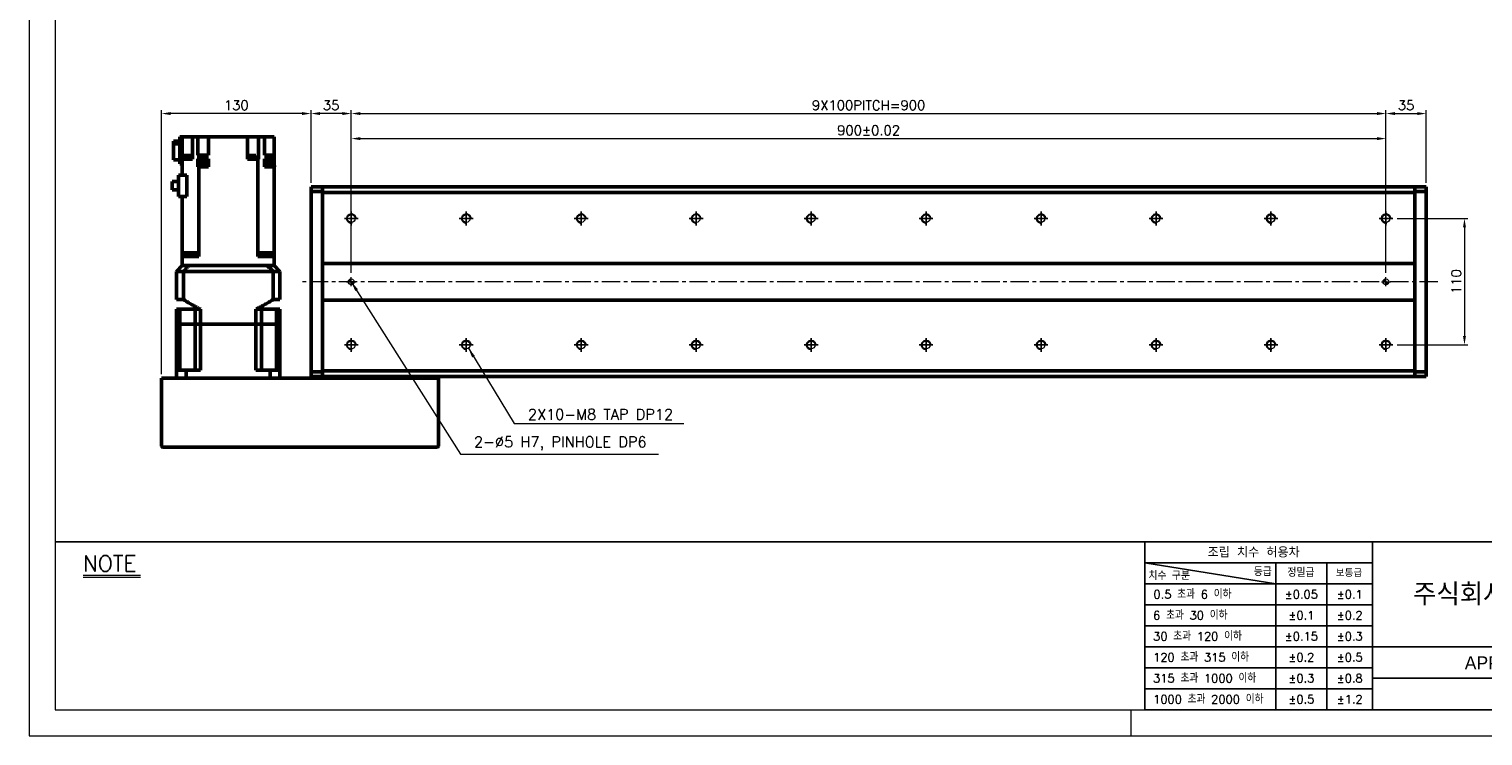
# Model space of a CAD drawing. Header units: millimetres. Extents: x 46891 to 50463, y 6223 to 9884.
# Tile 1 of 5: x 48547 to 49811, y 8529 to 9144. Entities that reach past the tile are written whole.
import ezdxf
from ezdxf.enums import TextEntityAlignment as Align

# ---------------------------------------------------------------- set-up
doc = ezdxf.new("R2010")
doc.units = ezdxf.units.MM
doc.header["$LTSCALE"] = 0.5
doc.linetypes.add('CENTER', pattern=[50.8, 31.75, -6.35, 6.35, -6.35])
doc.layers.get('0').update_dxf_attribs({"lineweight": 20})
for name, color, linetype, lineweight in [('1', 1, 'CENTER', 13), ('4', 4, 'Continuous', 13), ('외형선(ISO)', 7, 'Continuous', 50)]:
    doc.layers.add(name, color=color, linetype=linetype, lineweight=lineweight)
for name, color, linetype in [('3', 3, 'Continuous'), ('C', 1, 'CENTER'), ('DIM', 4, 'Continuous')]:
    doc.layers.add(name, color=color, linetype=linetype)
doc.styles.add('ACISOGDT', font='amgdt.shx')
doc.styles.add('DSR TEXT', font='romans.shx', dxfattribs={"bigfont": 'whgtxt.shx'})
doc.styles.get("Standard").update_dxf_attribs({"font": 'romans.shx', "bigfont": 'whgtxt.shx'})
doc.dimstyles.new('DSR', dxfattribs={"dimscale": 2, "dimtxt": 3, "dimasz": 3, "dimexe": 0.5, "dimexo": 0.5, "dimgap": 0.5, "dimtad": 1, "dimdsep": 46, "dimtxsty": 'Standard', "dimcen": 2.5, "dimclrd": 4, "dimclre": 4, "dimclrt": 2, "dimadec": 0, "dimazin": 2, "dimtfac": 1, "dimtmove": 0, "dimatfit": 3, "dimfxl": 0, "dimlwd": -1, "dimlwe": -1, "dimarcsym": 0})

# ---------------------------------------------------------------- blocks, each defined once
blk = doc.blocks.new('A$C13F00394')
for p, q in [((-202.34, 25.67), (-191.42, 25.67)), ((-202.34, 25.3), (-191.42, 25.3))]:
    blk.add_line(p, q)
at = {"layer": '3'}
for p, q in [((0, 32), (-207.68, 32)), ((0, 32), (202.32, 32)), ((0, 32), (0, 0)), ((43.43, 32), (43.43, 0)), ((0, 28), (25, 24)), ((43.43, 28), (0, 28)), ((25, 28), (25, 0)), ((34.7, 28), (34.7, 0)), ((43.43, 24), (0, 24)), ((43.43, 20), (0, 20)), ((43.43, 16), (0, 16)), ((0, 12), (129.32, 12)), ((43.43, 8), (0, 8)), ((97.32, 6), (43.43, 6)), ((43.43, 4), (0, 4)), ((0, 0), (202.32, 0))]:
    blk.add_line(p, q, dxfattribs=at)
at = {"color": 0, "style": 'DSR TEXT'}
for s, height, p in [('조립 치수 허용차', 2, (11.97, 29.02)), ('치수 구분', 1.5, (0.69, 24.78)), ('등급', 1.5, (20.77, 25.52)), ('정밀급', 1.5, (27.18, 25.37)), ('보통급', 1.3, (36.41, 25.38)), (' 0.5 초과 6 이하', 1.6, (0.56, 21.19)), (' 6 초과 30 이하', 1.6, (0.49, 17.19)), (' 30 초과 120 이하', 1.6, (0.49, 13.19)), (' 120 초과 315 이하', 1.6, (0.49, 9.19)), (' 315 초과 1000 이하', 1.6, (0.49, 5.19)), (' 1000 초과 2000 이하', 1.6, (0.49, 1.19))]:
    blk.add_text(s, height=height, dxfattribs=at).set_placement(p)
at = {"color": 7, "style": 'ACISOGDT'}
blk.add_text('APPROVED', height=2.5, dxfattribs=at).set_placement((70.28, 8.93), align=Align.MIDDLE_CENTER)
at = {"color": 7, "insert": (70.37, 22), "char_height": 4.2, "attachment_point": 5, "style": 'DSR TEXT'}
blk.add_mtext('주식회사 디에스알', dxfattribs=at)
at = {"color": 0, "char_height": 1.6, "attachment_point": 5, "style": 'DSR TEXT'}
for s, insert in [('%%P0.05', (29.85, 22)), ('%%P0.1', (39.07, 22)), ('%%P0.1', (29.85, 18)), ('%%P0.2', (39.07, 18)), ('%%P0.15', (29.85, 14)), ('%%P0.3', (39.07, 14)), ('%%P0.2', (29.85, 10)), ('%%P0.5', (39.07, 10)), ('%%P0.3', (29.85, 6)), ('%%P0.8', (39.07, 6)), ('%%P0.5', (29.85, 2)), ('%%P1.2', (39.07, 2))]:
    blk.add_mtext(s, dxfattribs=dict(at, insert=insert))
at = {"layer": '4', "color": 0, "style": 'DSR TEXT'}
blk.add_text('NOTE', height=3, dxfattribs=at).set_placement((-202.39, 26.38))
blk = doc.blocks.new('A$C1C1952E1')
at = {"color": 1}
blk.add_lwpolyline([(0, 0), (420, 0), (420, 297), (0, 297)], close=True, dxfattribs=at)
at = {"color": 3}
blk.add_lwpolyline([(5, 5), (415, 5), (415, 292), (5, 292)], close=True, dxfattribs=at)
blk = doc.blocks.new('A$C33E56CC6')
h = blk.add_hatch()
h.set_pattern_fill('ANSI31', color=256, style=0)
h.set_pattern_definition([(45, (-7065.45672, -6508.5399), (-0.0883883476, 0.0883883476), [])])
h.paths.add_polyline_path([(4, 6.5, 0.414214), (1.5, 4), (4, 4)])
h.paths.add_polyline_path([(6.5, 4), (4, 4), (4, 1.5, 0.414214)])
blk.add_circle((4, 4), 2.5)
at = {"layer": '1'}
for p, q in [((0, 4), (8, 4)), ((4, 0), (4, 8))]:
    blk.add_line(p, q, dxfattribs=at)
blk = doc.blocks.new('tap8')
blk.add_circle((0, 0), 3.4)
at = {"layer": 'C', "color": 1, "linetype": 'CENTER'}
for p, q in [((-6, 0), (6, 0)), ((0, -6), (0, 6))]:
    blk.add_line(p, q, dxfattribs=at)
at = {"layer": 'DIM', "color": 3}
blk.add_arc((0, 0), 4, 263.8455, 189.4314, dxfattribs=at)
blk = doc.blocks.new('*D172')
at = {"color": 1, "linetype": 'ByBlock'}
for p, q in [((48791.9, 9010.3), (48791.9, 9073.5)), ((48819.1, 9070.5), (48799.7, 9070.5)), ((48826.9, 8988.8), (48826.9, 9073.5))]:
    blk.add_line(p, q, dxfattribs=at)
at = {"color": 1}
for points in [[(48799.7, 9071.8), (48799.7, 9069.2), (48791.9, 9070.5)], [(48819.1, 9071.8), (48819.1, 9069.2), (48826.9, 9070.5)]]:
    blk.add_solid(points, dxfattribs=at)
at = {"layer": 'Defpoints', "color": 0}
for p in [(48791.9, 9070.5), (48791.9, 9006.7), (48826.9, 8985.2)]:
    blk.add_point(p, dxfattribs=at)
at = {"color": 3, "insert": (48809.4, 9077.7), "char_height": 8.4, "attachment_point": 5, "style": 'DSR TEXT'}
blk.add_mtext('35', dxfattribs=at)
blk = doc.blocks.new('*D173')
at = {"color": 1, "linetype": 'ByBlock'}
for p, q in [((48826.9, 8988.8), (48826.9, 9073.5)), ((48834.7, 9070.5), (49719.1, 9070.5)), ((49726.9, 8988.8), (49726.9, 9073.5))]:
    blk.add_line(p, q, dxfattribs=at)
at = {"color": 1}
for points in [[(48834.7, 9071.8), (48834.7, 9069.2), (48826.9, 9070.5)], [(49719.1, 9071.8), (49719.1, 9069.2), (49726.9, 9070.5)]]:
    blk.add_solid(points, dxfattribs=at)
at = {"layer": 'Defpoints', "color": 0}
for p in [(49726.9, 9070.5), (48826.9, 8985.2), (49726.9, 8985.2)]:
    blk.add_point(p, dxfattribs=at)
at = {"color": 3, "insert": (49276.9, 9077.7), "char_height": 8.4, "attachment_point": 5, "style": 'DSR TEXT'}
blk.add_mtext('9X100PITCH=900', dxfattribs=at)
blk = doc.blocks.new('*D174')
at = {"color": 1, "linetype": 'ByBlock'}
for p, q in [((49726.9, 8988.8), (49726.9, 9073.5)), ((49734.7, 9070.5), (49754.1, 9070.5)), ((49761.9, 9010.3), (49761.9, 9073.5))]:
    blk.add_line(p, q, dxfattribs=at)
at = {"color": 1}
for points in [[(49734.7, 9071.8), (49734.7, 9069.2), (49726.9, 9070.5)], [(49754.1, 9071.8), (49754.1, 9069.2), (49761.9, 9070.5)]]:
    blk.add_solid(points, dxfattribs=at)
at = {"layer": 'Defpoints', "color": 0}
for p in [(49761.9, 9070.5), (49761.9, 9006.7), (49726.9, 8985.2)]:
    blk.add_point(p, dxfattribs=at)
at = {"color": 3, "insert": (49744.4, 9077.7), "char_height": 8.4, "attachment_point": 5, "style": 'DSR TEXT'}
blk.add_mtext('35', dxfattribs=at)
blk = doc.blocks.new('*D175')
at = {"color": 1, "linetype": 'ByBlock'}
for p, q in [((48826.9, 8931.8), (48826.9, 9051.7)), ((48834.7, 9048.7), (49719.1, 9048.7)), ((49726.9, 8931.8), (49726.9, 9051.7))]:
    blk.add_line(p, q, dxfattribs=at)
at = {"color": 1}
for points in [[(48834.7, 9050), (48834.7, 9047.4), (48826.9, 9048.7)], [(49719.1, 9050), (49719.1, 9047.4), (49726.9, 9048.7)]]:
    blk.add_solid(points, dxfattribs=at)
at = {"layer": 'Defpoints', "color": 0}
for p in [(49726.9, 9048.7), (48826.9, 8928.2), (49726.9, 8928.2)]:
    blk.add_point(p, dxfattribs=at)
at = {"color": 3, "insert": (49276.9, 9055.9), "char_height": 8.4, "attachment_point": 5, "style": 'DSR TEXT'}
blk.add_mtext('900%%P0.02', dxfattribs=at)
blk = doc.blocks.new('*D176')
at = {"color": 1, "linetype": 'ByBlock'}
for p, q in [((48661.9, 8843.8), (48661.9, 9073.5)), ((48784.1, 9070.5), (48669.7, 9070.5)), ((48791.9, 9010.3), (48791.9, 9073.5))]:
    blk.add_line(p, q, dxfattribs=at)
at = {"color": 1}
for points in [[(48669.7, 9071.8), (48669.7, 9069.2), (48661.9, 9070.5)], [(48784.1, 9071.8), (48784.1, 9069.2), (48791.9, 9070.5)]]:
    blk.add_solid(points, dxfattribs=at)
at = {"layer": 'Defpoints', "color": 0}
for p in [(48661.9, 9070.5), (48791.9, 9006.7), (48661.9, 8840.2)]:
    blk.add_point(p, dxfattribs=at)
at = {"color": 3, "insert": (48726.9, 9077.7), "char_height": 8.4, "attachment_point": 5, "style": 'DSR TEXT'}
blk.add_mtext('130', dxfattribs=at)
blk = doc.blocks.new('*D177')
at = {"color": 1, "linetype": 'ByBlock'}
for p, q in [((49736.6, 8979.2), (49798.2, 8979.2)), ((49795.2, 8971.4), (49795.2, 8877)), ((49736.6, 8869.2), (49798.2, 8869.2))]:
    blk.add_line(p, q, dxfattribs=at)
at = {"color": 1}
for points in [[(49793.9, 8971.4), (49796.5, 8971.4), (49795.2, 8979.2)], [(49793.9, 8877), (49796.5, 8877), (49795.2, 8869.2)]]:
    blk.add_solid(points, dxfattribs=at)
at = {"layer": 'Defpoints', "color": 0}
for p in [(49733, 8979.2), (49733, 8869.2), (49795.2, 8869.2)]:
    blk.add_point(p, dxfattribs=at)
at = {"color": 3, "insert": (49788, 8924.2), "char_height": 8.4, "attachment_point": 5, "rotation": 90, "style": 'DSR TEXT'}
blk.add_mtext('110', dxfattribs=at)

msp = doc.modelspace()

# ---------------------------------------------------------------- linework, layer by layer
at = {"color": 1}
msp.add_line((49504.90132, 8551.81052), (49504.90132, 8528.99552), dxfattribs=at)
at = {"layer": '1'}
msp.add_line((49771.91565, 8924.18367), (48781.91565, 8924.18367), dxfattribs=at)
at = {"layer": '3'}
msp.add_line((49517.14175, 8551.81052), (50440.31632, 8551.81052), dxfattribs=at)
at = {"layer": '외형선(ISO)'}
for p, q in [((48677.91565, 9046.48925), (48672.41565, 9046.48925)), ((48672.41565, 9046.48925), (48672.41565, 9044.17374)), ((48672.41565, 9044.17374), (48677.91565, 9044.17374)), ((48672.41565, 9044.17374), (48672.41565, 9030.27809)), ((48677.91565, 9050.18367), (48679.91565, 9050.18367)), ((48677.91565, 9050.18367), (48677.91565, 9026.68367)), ((48679.91565, 9050.18367), (48679.91565, 9030.68367)), ((48684.31565, 9050.18367), (48679.91565, 9050.18367)), ((48688.81565, 9050.18367), (48684.31565, 9050.18367)), ((48693.58298, 9050.18367), (48688.81565, 9050.18367)), ((48688.81565, 9050.18367), (48688.81565, 9030.68367)), ((48693.58298, 9050.18367), (48693.59371, 9050.18367)), ((48693.59371, 9034.18367), (48693.59371, 9050.18367)), ((48693.59371, 9050.18367), (48698.71565, 9050.18367)), ((48702.71565, 9050.18367), (48698.71565, 9050.18367)), ((48702.71565, 9050.18367), (48736.61565, 9050.18367)), ((48702.71565, 9034.18367), (48702.71565, 9050.18367)), ((48736.61565, 9030.68367), (48736.61565, 9050.18367)), ((48741.11565, 9050.18367), (48736.61565, 9050.18367)), ((48741.11565, 9050.18367), (48746.28276, 9050.18367)), ((48751.3595, 9050.18367), (48746.28276, 9050.18367)), ((48746.28276, 9030.68367), (48746.28276, 9050.18367)), ((48751.3595, 9050.18367), (48751.51565, 9050.18367)), ((48751.51565, 9034.18367), (48751.51565, 9050.18367)), ((48755.51565, 9050.18367), (48751.51565, 9050.18367)), ((48755.51565, 9050.18367), (48759.91565, 9050.18367)), ((48759.91565, 9050.18367), (48759.91565, 9034.18367)), ((48672.41565, 9030.27809), (48677.91565, 9030.27809)), ((48679.91565, 9016.83367), (48679.91565, 9030.68367)), ((48679.91565, 9030.68367), (48688.4718, 9030.68367)), ((48681.35471, 9031.18367), (48687.35471, 9031.18367)), ((48681.35471, 9031.18367), (48681.35471, 9030.68367)), ((48681.40471, 9031.88367), (48687.30471, 9031.88367)), ((48681.40471, 9031.88367), (48681.40471, 9031.18367)), ((48681.60471, 9033.88367), (48687.10471, 9033.88367)), ((48681.60471, 9033.88367), (48681.60471, 9031.88367)), ((48687.10471, 9033.88367), (48687.10471, 9031.88367)), ((48687.30471, 9031.88367), (48687.30471, 9031.18367)), ((48687.35471, 9031.18367), (48687.35471, 9030.68367)), ((48688.81565, 9030.68367), (48688.4718, 9030.68367)), ((48693.59371, 9034.18367), (48694.24946, 9034.18367)), ((48693.59371, 9031.18367), (48693.59371, 9026.18367)), ((48694.24946, 9031.18367), (48693.59371, 9031.18367)), ((48694.24946, 9034.18367), (48702.71565, 9034.18367)), ((48694.24946, 9031.18367), (48694.24946, 9034.18367)), ((48702.71565, 9031.18367), (48694.24946, 9031.18367)), ((48702.71565, 9031.18367), (48702.71565, 9026.18367)), ((48745.58184, 9030.68367), (48736.61565, 9030.68367)), ((48738.11422, 9031.18367), (48744.11422, 9031.18367)), ((48738.11422, 9031.18367), (48738.11422, 9030.68367)), ((48738.16422, 9031.88367), (48744.06422, 9031.88367)), ((48738.16422, 9031.88367), (48738.16422, 9031.18367)), ((48738.36422, 9033.88367), (48743.86422, 9033.88367)), ((48738.36422, 9033.88367), (48738.36422, 9031.88367)), ((48743.86422, 9033.88367), (48743.86422, 9031.88367)), ((48744.06422, 9031.88367), (48744.06422, 9031.18367)), ((48744.11422, 9031.18367), (48744.11422, 9030.68367)), ((48745.58184, 8949.18367), (48745.58184, 9030.68367)), ((48745.58184, 9030.68367), (48746.24832, 9030.68367)), ((48746.28276, 9030.68367), (48746.24832, 9030.68367)), ((48751.51565, 9034.18367), (48759.91565, 9034.18367)), ((48751.51565, 9026.18367), (48751.51565, 9031.18367)), ((48759.91565, 9031.18367), (48751.51565, 9031.18367)), ((48759.91565, 9031.18367), (48759.91565, 9034.18367)), ((48759.91565, 9026.18367), (48759.91565, 9031.18367)), ((48676.51565, 9016.83367), (48683.9442, 9016.83367)), ((48676.51565, 8998.28367), (48676.51565, 9016.83367)), ((48677.91565, 9026.68367), (48679.91565, 9026.68367)), ((48679.69575, 9025.18367), (48679.91565, 9025.18367)), ((48679.69575, 9024.18367), (48679.69575, 9025.18367)), ((48679.91565, 9024.18367), (48679.69575, 9024.18367)), ((48683.9442, 9016.83367), (48683.9442, 8998.28367)), ((48693.59102, 9026.18367), (48693.59102, 9024.18367)), ((48693.59371, 9026.18367), (48693.59102, 9026.18367)), ((48693.59102, 9024.18367), (48694.24946, 9024.18367)), ((48694.70503, 9026.18367), (48693.59371, 9026.18367)), ((48694.24946, 9024.18367), (48696.93111, 9024.18367)), ((48694.24946, 9024.18367), (48694.24946, 8949.18367)), ((48694.40503, 9025.18367), (48702.00503, 9025.18367)), ((48694.40503, 9024.18367), (48694.40503, 9025.18367)), ((48694.70503, 9027.78367), (48701.70503, 9027.78367)), ((48694.70503, 9025.18367), (48694.70503, 9027.78367)), ((48699.47896, 9024.18367), (48696.93111, 9024.18367)), ((48699.47896, 9024.18367), (48702.71708, 9024.18367)), ((48701.70503, 9025.18367), (48701.70503, 9027.78367)), ((48701.70503, 9026.18367), (48702.71565, 9026.18367)), ((48702.00503, 9024.18367), (48702.00503, 9025.18367)), ((48702.71708, 9026.18367), (48702.71565, 9026.18367)), ((48702.71708, 9026.18367), (48702.71708, 9024.18367)), ((48751.47659, 9024.18367), (48751.47659, 9026.18367)), ((48751.51565, 9026.18367), (48751.47659, 9026.18367)), ((48751.47659, 9024.18367), (48759.91565, 9024.18367)), ((48751.51565, 9026.18367), (48752.83555, 9026.18367)), ((48752.53555, 9025.18367), (48760.13555, 9025.18367)), ((48752.53555, 9024.18367), (48752.53555, 9025.18367)), ((48752.83555, 9027.78367), (48759.83555, 9027.78367)), ((48752.83555, 9025.18367), (48752.83555, 9027.78367)), ((48759.83555, 9025.18367), (48759.83555, 9027.78367)), ((48759.91565, 9026.18367), (48759.83555, 9026.18367)), ((48759.91565, 9026.18367), (48759.91565, 9025.18367)), ((48759.91565, 8949.18367), (48759.91565, 9024.18367)), ((48760.13555, 9024.18367), (48759.91565, 9024.18367)), ((48760.13555, 9024.18367), (48760.13555, 9025.18367)), ((48671.11565, 9011.50867), (48676.51565, 9011.50867)), ((48671.11565, 9011.50867), (48671.11565, 9004.05867)), ((48671.11565, 9004.05867), (48676.51565, 9004.05867)), ((48791.91565, 9006.68367), (48791.91565, 9005.80499)), ((48801.91565, 9006.68367), (48791.91565, 9006.68367)), ((48791.91565, 9002.68367), (48791.91565, 9005.80499)), ((48801.91565, 9006.68367), (48801.91565, 9005.80499)), ((48801.91565, 9006.68367), (49751.91565, 9006.68367)), ((48801.91565, 9005.80499), (48801.91565, 9006.68367)), ((48801.91565, 9001.68367), (48801.91565, 9005.80499)), ((48801.91565, 9005.80499), (48801.91565, 9002.68367)), ((49751.91565, 9005.80499), (49751.91565, 9006.68367)), ((49751.91565, 9006.68367), (49751.91565, 9005.80499)), ((49751.91565, 9006.68367), (49761.91565, 9006.68367)), ((49751.91565, 9005.80499), (49751.91565, 9001.68367)), ((49751.91565, 9002.68367), (49751.91565, 9005.80499)), ((49761.91565, 9005.80499), (49761.91565, 9006.68367)), ((49761.91565, 9005.80499), (49761.91565, 9002.68367)), ((48676.51565, 8998.28367), (48683.9442, 8998.28367)), ((48679.91565, 8998.28367), (48679.91565, 8949.18367)), ((48791.91565, 9002.68367), (48801.91565, 9002.68367)), ((48791.91565, 8845.68367), (48791.91565, 9002.68367)), ((48801.91565, 8940.18367), (48801.91565, 9001.68367)), ((48801.91565, 9001.68367), (49751.91565, 9001.68367)), ((49751.91565, 9002.68367), (49761.91565, 9002.68367)), ((49751.91565, 9001.68367), (49751.91565, 8940.18367)), ((49761.91565, 9002.68367), (49761.91565, 8845.68367)), ((48688.4718, 8949.18367), (48679.91565, 8949.18367)), ((48679.91565, 8946.18367), (48679.91565, 8949.18367)), ((48679.91565, 8938.18367), (48679.91565, 8946.18367)), ((48679.91565, 8946.18367), (48686.91565, 8946.18367)), ((48685.05137, 8949.18367), (48685.05137, 8946.18367)), ((48686.91565, 8946.18367), (48694.25808, 8946.18367)), ((48688.4718, 8949.18367), (48693.58298, 8949.18367)), ((48694.24946, 8949.18367), (48693.58298, 8949.18367)), ((48693.83877, 8949.18367), (48693.83877, 8946.18367)), ((48694.25808, 8949.18367), (48694.24946, 8949.18367)), ((48694.25808, 8949.18367), (48694.25808, 8946.18367)), ((48745.58184, 8949.18367), (48745.57322, 8949.18367)), ((48745.57322, 8949.18367), (48745.57322, 8946.18367)), ((48745.57322, 8946.18367), (48752.91565, 8946.18367)), ((48746.24832, 8949.18367), (48745.58184, 8949.18367)), ((48745.99253, 8949.18367), (48745.99253, 8946.18367)), ((48746.24832, 8949.18367), (48751.3595, 8949.18367)), ((48759.91565, 8949.18367), (48751.3595, 8949.18367)), ((48752.91565, 8946.18367), (48759.91565, 8946.18367)), ((48754.77993, 8949.18367), (48754.77993, 8946.18367)), ((48759.91565, 8949.18367), (48759.91565, 8946.18367)), ((48759.91565, 8938.18367), (48759.91565, 8946.18367)), ((48674.91565, 8933.18367), (48679.91565, 8938.18367)), ((48674.91565, 8933.18367), (48680.91305, 8933.18367)), ((48674.91565, 8908.73367), (48674.91565, 8933.18367)), ((48679.91565, 8938.18367), (48680.00374, 8938.18367)), ((48685.80862, 8938.18367), (48680.00374, 8938.18367)), ((48680.91305, 8908.73367), (48680.91305, 8933.18367)), ((48680.91305, 8933.18367), (48758.91825, 8933.18367)), ((48685.80862, 8938.18367), (48685.91197, 8938.18367)), ((48685.91197, 8938.18367), (48753.91933, 8938.18367)), ((48752.91565, 8938.18367), (48686.91565, 8938.18367)), ((48754.02268, 8938.18367), (48753.91933, 8938.18367)), ((48759.82756, 8938.18367), (48754.02268, 8938.18367)), ((48758.91825, 8933.18367), (48764.91565, 8933.18367)), ((48758.91825, 8908.73367), (48758.91825, 8933.18367)), ((48759.91565, 8938.18367), (48759.82756, 8938.18367)), ((48759.91565, 8938.18367), (48764.91565, 8933.18367)), ((48764.91565, 8908.73367), (48764.91565, 8933.18367)), ((48801.91565, 8939.33012), (48801.91565, 8940.18367)), ((49751.91565, 8940.18367), (48801.91565, 8940.18367)), ((48801.91565, 8938.97657), (48801.91565, 8939.33012)), ((48801.91565, 8909.39078), (48801.91565, 8938.97657)), ((48801.91565, 8938.97657), (48801.91565, 8909.39078)), ((49751.91565, 8940.18367), (49751.91565, 8939.33012)), ((49751.91565, 8939.33012), (49751.91565, 8938.97657)), ((49751.91565, 8938.97657), (49751.91565, 8909.39078)), ((49751.91565, 8909.39078), (49751.91565, 8938.97657)), ((48680.91305, 8908.73367), (48674.91565, 8908.73367)), ((48764.91565, 8908.73367), (48758.91825, 8908.73367)), ((48801.91565, 8909.03723), (48801.91565, 8909.39078)), ((48801.91565, 8908.18367), (48801.91565, 8909.03723)), ((48801.91565, 8846.68367), (48801.91565, 8908.18367)), ((48801.91565, 8908.18367), (49751.91565, 8908.18367)), ((49751.91565, 8909.39078), (49751.91565, 8909.03723)), ((49751.91565, 8909.03723), (49751.91565, 8908.18367)), ((49751.91565, 8908.18367), (49751.91565, 8846.68367)), ((48677.86343, 8900.18367), (48674.91565, 8900.18367)), ((48674.91565, 8887.18367), (48674.91565, 8900.18367)), ((48691.06065, 8900.18367), (48677.86343, 8900.18367)), ((48677.86343, 8887.18367), (48677.86343, 8900.18367)), ((48695.91565, 8900.18367), (48691.06065, 8900.18367)), ((48691.06065, 8887.18367), (48691.06065, 8900.18367)), ((48695.91565, 8887.18367), (48695.91565, 8900.18367)), ((48748.77065, 8900.18367), (48743.91565, 8900.18367)), ((48743.91565, 8887.18367), (48743.91565, 8900.18367)), ((48748.77065, 8887.18367), (48748.77065, 8900.18367)), ((48748.77065, 8900.18367), (48761.96787, 8900.18367)), ((48764.91565, 8900.18367), (48761.96787, 8900.18367)), ((48761.96787, 8887.18367), (48761.96787, 8900.18367)), ((48764.91565, 8887.18367), (48764.91565, 8900.18367)), ((48674.91565, 8887.18367), (48674.91565, 8847.18367)), ((48674.91565, 8887.18367), (48677.86343, 8887.18367)), ((48677.86343, 8887.18367), (48674.91565, 8887.18367)), ((48677.86343, 8847.18367), (48677.86343, 8887.18367)), ((48677.86343, 8887.18367), (48684.56065, 8887.18367)), ((48677.86343, 8887.18367), (48684.56065, 8887.18367)), ((48684.56065, 8887.18367), (48691.06065, 8887.18367)), ((48684.56065, 8887.18367), (48691.06065, 8887.18367)), ((48691.06065, 8887.18367), (48695.91565, 8887.18367)), ((48691.06065, 8847.18367), (48691.06065, 8887.18367)), ((48695.91565, 8887.18367), (48691.06065, 8887.18367)), ((48695.91565, 8887.18367), (48743.91565, 8887.18367)), ((48695.91565, 8887.18367), (48695.91565, 8847.18367)), ((48695.91565, 8887.18367), (48743.91565, 8887.18367)), ((48743.91565, 8887.18367), (48748.77065, 8887.18367)), ((48743.91565, 8887.18367), (48743.91565, 8847.18367)), ((48748.77065, 8887.18367), (48743.91565, 8887.18367)), ((48748.77065, 8887.18367), (48755.27065, 8887.18367)), ((48748.77065, 8847.18367), (48748.77065, 8887.18367)), ((48748.77065, 8887.18367), (48755.27065, 8887.18367)), ((48755.27065, 8887.18367), (48761.96787, 8887.18367)), ((48755.27065, 8887.18367), (48761.96787, 8887.18367)), ((48761.96787, 8887.18367), (48764.91565, 8887.18367)), ((48761.96787, 8847.18367), (48761.96787, 8887.18367)), ((48764.91565, 8887.18367), (48761.96787, 8887.18367)), ((48764.91565, 8887.18367), (48764.91565, 8847.18367)), ((48661.91565, 8840.18367), (48661.91565, 8781.18367)), ((48661.91565, 8840.18367), (48662.91565, 8840.18367)), ((48662.91565, 8840.18367), (48901.91565, 8840.18367)), ((48683.3233, 8847.18367), (48674.91565, 8847.18367)), ((48674.91565, 8840.18367), (48674.91565, 8847.18367)), ((48683.3233, 8847.18367), (48695.91565, 8847.18367)), ((48683.3233, 8840.18367), (48683.3233, 8847.18367)), ((48743.91565, 8847.18367), (48756.508, 8847.18367)), ((48764.91565, 8847.18367), (48756.508, 8847.18367)), ((48756.508, 8840.18367), (48756.508, 8847.18367)), ((48764.91565, 8840.18367), (48764.91565, 8847.18367)), ((48801.91565, 8845.68367), (48791.91565, 8845.68367)), ((48791.91565, 8842.56235), (48791.91565, 8845.68367)), ((48791.91565, 8842.56235), (48791.91565, 8841.68367)), ((48801.91565, 8841.68367), (48791.91565, 8841.68367)), ((48801.91565, 8842.56235), (48801.91565, 8846.68367)), ((49751.91565, 8846.68367), (48801.91565, 8846.68367)), ((48801.91565, 8845.68367), (48801.91565, 8842.56235)), ((48801.91565, 8842.56235), (48801.91565, 8841.68367)), ((48801.91565, 8841.68367), (48801.91565, 8842.56235)), ((48801.91565, 8841.68367), (49751.91565, 8841.68367)), ((48801.91565, 8840.18367), (48801.91565, 8841.68367)), ((48901.91565, 8840.18367), (48901.91565, 8841.68367)), ((48901.91565, 8840.18367), (48902.91565, 8840.18367)), ((48902.91565, 8781.18367), (48902.91565, 8840.18367)), ((49751.91565, 8846.68367), (49751.91565, 8842.56235)), ((49761.91565, 8845.68367), (49751.91565, 8845.68367)), ((49751.91565, 8842.56235), (49751.91565, 8845.68367)), ((49751.91565, 8841.68367), (49751.91565, 8842.56235)), ((49751.91565, 8842.56235), (49751.91565, 8841.68367)), ((49751.91565, 8841.68367), (49761.91565, 8841.68367)), ((49761.91565, 8845.68367), (49761.91565, 8842.56235)), ((49761.91565, 8841.68367), (49761.91565, 8842.56235)), ((48662.91565, 8780.18367), (48901.91565, 8780.18367))]:
    msp.add_line(p, q, dxfattribs=at)
for centre, start, end in [((48662.91565, 8781.18367), 180, 270), ((48901.91565, 8781.18367), 270, 0)]:
    msp.add_arc(centre, 1, start, end, dxfattribs=at)
for points in [[(48685.91197, 8938.18367), (48685.36953, 8937.64157), (48684.27601, 8936.54839), (48682.60961, 8934.8816), (48681.48146, 8933.75262), (48680.91305, 8933.18367)], [(48758.91825, 8933.18367), (48758.34956, 8933.7529), (48757.22104, 8934.88224), (48755.55465, 8936.54903), (48754.46149, 8937.64185), (48753.91933, 8938.18367)]]:
    msp.add_open_spline(points, degree=3, dxfattribs=at)
for points, weights in [([(48680.91305, 8908.73367), (48688.99451, 8903.44068), (48695.91565, 8900.18367)], [1.24342419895, 1.30973118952, 1.35416666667]), ([(48743.91565, 8900.18367), (48750.83679, 8903.44068), (48758.91825, 8908.73367)], [1.35416666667, 1.30973118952, 1.24342419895])]:
    msp.add_rational_spline(points, weights, degree=2, dxfattribs=at)

# ---------------------------------------------------------------- block references
at = {"xscale": 4.563000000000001, "yscale": 4.563000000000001, "zscale": 4.563000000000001}
for name, p in [('A$C1C1952E1', (48546.67132, 8528.99552)), ('A$C13F00394', (49517.14175, 8551.81052))]:
    msp.add_blockref(name, p, dxfattribs=at)
at = {"rotation": 90}
for p in [(48826.91565, 8979.18367), (48926.91565, 8979.18367), (49026.91565, 8979.18367), (49126.91565, 8979.18367), (49226.91565, 8979.18367), (49326.91565, 8979.18367), (49426.91565, 8979.18367), (49526.91565, 8979.18367), (49626.91565, 8979.18367), (49726.91565, 8979.18367), (48826.91565, 8869.18367), (48926.91565, 8869.18367), (49026.91565, 8869.18367), (49126.91565, 8869.18367), (49226.91565, 8869.18367), (49326.91565, 8869.18367), (49426.91565, 8869.18367), (49526.91565, 8869.18367), (49626.91565, 8869.18367), (49726.91565, 8869.18367)]:
    msp.add_blockref('tap8', p, dxfattribs=at)
for p in [(48822.91565, 8920.18367), (49722.91565, 8920.18367)]:
    msp.add_blockref('A$C33E56CC6', p)

# ---------------------------------------------------------------- texts
at = {"color": 3, "char_height": 9.24, "attachment_point": 7, "style": 'DSR TEXT'}
for s, insert in [('2X10-M8 TAP DP12', (48980.53296, 8804.16176)), ('2-%%C5 H7, PINHOLE DP6', (48933.69431, 8777.38712))]:
    msp.add_mtext(s, dxfattribs=dict(at, insert=insert))

# ---------------------------------------------------------------- dimensions: what is measured, and where the dimension line sits
for base, p1, p2, picture, middle in [((48661.91565, 9070.49356), (48791.91565, 9006.68367), (48661.91565, 8840.18367), '*D176', (48726.91565, 9077.69356)), ((48791.91565, 9070.49356), (48826.91565, 8985.23064), (48791.91565, 9006.68367), '*D172', (48809.41565, 9077.69356)), ((49761.91565, 9070.49356), (49726.91565, 8985.23064), (49761.91565, 9006.68367), '*D174', (49744.41565, 9077.69356))]:
    dim = msp.add_linear_dim(base=base, p1=p1, p2=p2, dimstyle='DSR', override={"dimscale": 3, "dimtxt": 2.8, "dimasz": 2.600136, "dimexe": 1, "dimexo": 1.2, "dimgap": 1, "dimdec": 4, "dimtxsty": 'DSR TEXT', "dimclrd": 1, "dimclre": 1, "dimclrt": 3, "dimtdec": 4, "dimtix": 1})
    dim.commit()
    dim.dimension.update_dxf_attribs({"geometry": picture, "text_midpoint": middle})
for base, p1, p2, text, picture, middle in [((49726.91565, 9070.49356), (48826.91565, 8985.23064), (49726.91565, 8985.23064), '9X100PITCH=<>', '*D173', (49276.91565, 9077.69356)), ((49726.91565, 9048.68154), (48826.91565, 8928.18367), (49726.91565, 8928.18367), '<>%%P0.02', '*D175', (49276.91565, 9055.88154))]:
    dim = msp.add_linear_dim(base=base, p1=p1, p2=p2, text=text, dimstyle='DSR', override={"dimscale": 3, "dimtxt": 2.8, "dimasz": 2.600136, "dimexe": 1, "dimexo": 1.2, "dimgap": 1, "dimdec": 4, "dimtxsty": 'DSR TEXT', "dimclrd": 1, "dimclre": 1, "dimclrt": 3, "dimtdec": 4, "dimtix": 1})
    dim.commit()
    dim.dimension.update_dxf_attribs({"geometry": picture, "text_midpoint": middle})
dim = msp.add_linear_dim(base=(49795.19836, 8869.18367), p1=(49732.96262, 8979.18367), p2=(49732.96262, 8869.18367), angle=90, dimstyle='DSR', override={"dimscale": 3, "dimtxt": 2.8, "dimasz": 2.600136, "dimexe": 1, "dimexo": 1.2, "dimgap": 1, "dimdec": 4, "dimtxsty": 'DSR TEXT', "dimclrd": 1, "dimclre": 1, "dimclrt": 3, "dimtdec": 4, "dimtix": 1})
dim.commit()
dim.dimension.update_dxf_attribs({"geometry": '*D177', "text_midpoint": (49787.99836, 8924.18367)})

# ---------------------------------------------------------------- leaders
at = {"annotation_type": 0, "has_hookline": 1, "hookline_direction": 0}
for points, text_width in [([(48826.91565, 8924.18367), (48921.81386, 8774.08712), (48930.39431, 8774.08712)], 160.4625), ([(48928.78031, 8866.34061), (48968.65251, 8800.86176), (48977.23296, 8800.86176)], 135.575)]:
    msp.add_leader(points, dimstyle='DSR', override={"dimscale": 3.3, "dimtxt": 2.8, "dimasz": 2.600136, "dimexe": 1, "dimexo": 1.2, "dimgap": 1, "dimdec": 4, "dimtxsty": 'DSR TEXT', "dimclrd": 1, "dimclre": 1, "dimclrt": 3, "dimtdec": 4, "dimtix": 1}, dxfattribs=dict(at, text_width=text_width))

doc.saveas('drawing.dxf')
